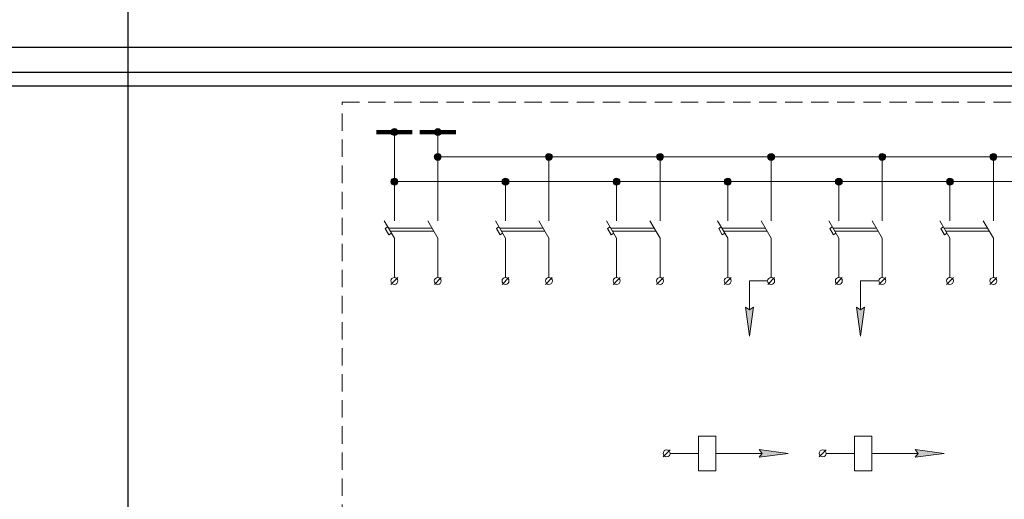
# Model space of a CAD drawing. Header units: millimetres. Extents: x 0 to 1680, y 0 to 297.
# Tile 8 of 11: x 837 to 1064, y 187 to 297. Entities that reach past the tile are written whole.
import ezdxf

# ---------------------------------------------------------------- set-up
doc = ezdxf.new("R2010")
doc.units = ezdxf.units.MM
for name, pattern in [('K5LT32769', [0]), ('K5LT_DASHED', [6, 4, -2]), ('K5LT_REINFORCED', [0]), ('K5LT_THIN', [0]), ('K5LT_THIN_INCLUDED_TO_HATCHING', [0])]:
    doc.linetypes.add(name, pattern=pattern)
doc.layers.add('Блок', color=7, linetype='Continuous')

# ---------------------------------------------------------------- blocks, each defined once
blk = doc.blocks.new('U30')
at = {"linetype": 'K5LT_DASHED', "lineweight": 18}
for p, q in [((911.29, 278), (1169.69, 278)), ((911.29, 103.4), (911.29, 278))]:
    blk.add_line(p, q, dxfattribs=at)
blk = doc.blocks.new('U124')
at = {"linetype": 'K5LT_THIN', "lineweight": 18}
for p, q in [((923.31, 250.69), (923.31, 254.02)), ((933.31, 250.69), (933.31, 254.02)), ((920.99, 250.7), (923.31, 246.69)), ((930.99, 250.7), (933.31, 246.69)), ((921.23, 248.95), (921.81, 249.29)), ((922.07, 247.51), (921.23, 248.95)), ((921.96, 249.02), (931.96, 249.02)), ((922.64, 247.84), (922.07, 247.51)), ((922.35, 248.36), (932.34, 248.36)), ((923.31, 246.69), (923.31, 243.36)), ((933.31, 246.69), (933.31, 243.36))]:
    blk.add_line(p, q, dxfattribs=at)
blk = doc.blocks.new('U125')
at = {"linetype": 'K5LT_THIN', "lineweight": 18}
for p, q in [((948.9, 250.69), (948.9, 254.02)), ((958.9, 250.69), (958.9, 254.02)), ((946.58, 250.7), (948.9, 246.69)), ((956.58, 250.7), (958.9, 246.69)), ((946.82, 248.95), (947.4, 249.29)), ((947.65, 247.51), (946.82, 248.95)), ((947.54, 249.02), (957.54, 249.02)), ((948.23, 247.84), (947.65, 247.51)), ((947.93, 248.36), (957.93, 248.36)), ((948.9, 246.69), (948.9, 243.36)), ((958.9, 246.69), (958.9, 243.36))]:
    blk.add_line(p, q, dxfattribs=at)
blk = doc.blocks.new('U126')
at = {"linetype": 'K5LT_THIN', "lineweight": 18}
for p, q in [((974.48, 250.69), (974.48, 254.02)), ((984.48, 250.69), (984.48, 254.02)), ((972.16, 250.7), (974.48, 246.69)), ((982.16, 250.7), (984.48, 246.69)), ((972.4, 248.95), (972.98, 249.29)), ((973.24, 247.51), (972.4, 248.95)), ((973.13, 249.02), (983.13, 249.02)), ((973.81, 247.84), (973.24, 247.51)), ((973.52, 248.36), (983.51, 248.36)), ((974.48, 246.69), (974.48, 243.36)), ((984.48, 246.69), (984.48, 243.36))]:
    blk.add_line(p, q, dxfattribs=at)
blk = doc.blocks.new('U127')
at = {"linetype": 'K5LT_THIN', "lineweight": 18}
for p, q in [((1000.06, 250.69), (1000.06, 254.02)), ((1010.06, 250.69), (1010.06, 254.02)), ((997.74, 250.7), (1000.06, 246.69)), ((1007.74, 250.7), (1010.06, 246.69)), ((997.99, 248.95), (998.56, 249.29)), ((998.82, 247.51), (997.99, 248.95)), ((998.71, 249.02), (1008.71, 249.02)), ((999.4, 247.84), (998.82, 247.51)), ((999.1, 248.36), (1009.1, 248.36)), ((1000.06, 246.69), (1000.06, 243.36)), ((1010.06, 246.69), (1010.06, 243.36))]:
    blk.add_line(p, q, dxfattribs=at)
blk = doc.blocks.new('U128')
at = {"linetype": 'K5LT_THIN', "lineweight": 18}
for p, q in [((1025.65, 250.69), (1025.65, 254.02)), ((1035.65, 250.69), (1035.65, 254.02)), ((1023.33, 250.7), (1025.65, 246.69)), ((1033.33, 250.7), (1035.65, 246.69)), ((1023.57, 248.95), (1024.15, 249.29)), ((1024.4, 247.51), (1023.57, 248.95)), ((1024.3, 249.02), (1034.3, 249.02)), ((1024.98, 247.84), (1024.4, 247.51)), ((1024.68, 248.36), (1034.68, 248.36)), ((1025.65, 246.69), (1025.65, 243.36)), ((1035.65, 246.69), (1035.65, 243.36))]:
    blk.add_line(p, q, dxfattribs=at)
blk = doc.blocks.new('U129')
at = {"linetype": 'K5LT_THIN', "lineweight": 18}
for p, q in [((1051.23, 250.69), (1051.23, 254.02)), ((1061.23, 250.69), (1061.23, 254.02)), ((1048.91, 250.7), (1051.23, 246.69)), ((1058.91, 250.7), (1061.23, 246.69)), ((1049.16, 248.95), (1049.73, 249.29)), ((1049.99, 247.51), (1049.16, 248.95)), ((1049.88, 249.02), (1059.88, 249.02)), ((1050.57, 247.84), (1049.99, 247.51)), ((1050.27, 248.36), (1060.27, 248.36)), ((1051.23, 246.69), (1051.23, 243.36)), ((1061.23, 246.69), (1061.23, 243.36))]:
    blk.add_line(p, q, dxfattribs=at)
blk = doc.blocks.new('U134')
at = {"linetype": 'K5LT_THIN', "lineweight": 18}
blk.add_line((922.52, 236.07), (924.1, 237.65), dxfattribs=at)
for start, end in [(0, 180), (180, 0)]:
    blk.add_arc((923.31, 236.86), 0.8, start, end, dxfattribs=at)
blk = doc.blocks.new('U135')
at = {"linetype": 'K5LT_THIN', "lineweight": 18}
blk.add_line((932.52, 236.07), (934.1, 237.65), dxfattribs=at)
for start, end in [(0, 180), (180, 0)]:
    blk.add_arc((933.31, 236.86), 0.8, start, end, dxfattribs=at)
blk = doc.blocks.new('U136')
at = {"linetype": 'K5LT_THIN', "lineweight": 18}
blk.add_line((948.11, 236.07), (949.68, 237.65), dxfattribs=at)
for start, end in [(0, 180), (180, 0)]:
    blk.add_arc((948.9, 236.86), 0.8, start, end, dxfattribs=at)
blk = doc.blocks.new('U137')
at = {"linetype": 'K5LT_THIN', "lineweight": 18}
blk.add_line((958.11, 236.07), (959.68, 237.65), dxfattribs=at)
for start, end in [(0, 180), (180, 0)]:
    blk.add_arc((958.9, 236.86), 0.8, start, end, dxfattribs=at)
blk = doc.blocks.new('U138')
at = {"linetype": 'K5LT_THIN', "lineweight": 18}
blk.add_line((973.69, 236.07), (975.27, 237.65), dxfattribs=at)
for start, end in [(0, 180), (180, 0)]:
    blk.add_arc((974.48, 236.86), 0.8, start, end, dxfattribs=at)
blk = doc.blocks.new('U139')
at = {"linetype": 'K5LT_THIN', "lineweight": 18}
blk.add_line((983.69, 236.07), (985.27, 237.65), dxfattribs=at)
for start, end in [(0, 180), (180, 0)]:
    blk.add_arc((984.48, 236.86), 0.8, start, end, dxfattribs=at)
blk = doc.blocks.new('U140')
at = {"linetype": 'K5LT_THIN', "lineweight": 18}
blk.add_line((999.27, 236.07), (1000.85, 237.65), dxfattribs=at)
for start, end in [(0, 180), (180, 0)]:
    blk.add_arc((1000.06, 236.86), 0.8, start, end, dxfattribs=at)
blk = doc.blocks.new('U141')
at = {"linetype": 'K5LT_THIN', "lineweight": 18}
blk.add_line((1009.27, 236.07), (1010.85, 237.65), dxfattribs=at)
for start, end in [(0, 180), (180, 0)]:
    blk.add_arc((1010.06, 236.86), 0.8, start, end, dxfattribs=at)
blk = doc.blocks.new('U142')
at = {"linetype": 'K5LT_THIN', "lineweight": 18}
blk.add_line((1024.86, 236.07), (1026.44, 237.65), dxfattribs=at)
for start, end in [(0, 180), (180, 0)]:
    blk.add_arc((1025.65, 236.86), 0.8, start, end, dxfattribs=at)
blk = doc.blocks.new('U143')
at = {"linetype": 'K5LT_THIN', "lineweight": 18}
blk.add_line((1034.86, 236.07), (1036.44, 237.65), dxfattribs=at)
for start, end in [(0, 180), (180, 0)]:
    blk.add_arc((1035.65, 236.86), 0.8, start, end, dxfattribs=at)
blk = doc.blocks.new('U144')
at = {"linetype": 'K5LT_THIN', "lineweight": 18}
blk.add_line((1050.44, 236.07), (1052.02, 237.65), dxfattribs=at)
for start, end in [(0, 180), (180, 0)]:
    blk.add_arc((1051.23, 236.86), 0.8, start, end, dxfattribs=at)
blk = doc.blocks.new('U145')
at = {"linetype": 'K5LT_THIN', "lineweight": 18}
blk.add_line((1060.44, 236.07), (1062.02, 237.65), dxfattribs=at)
for start, end in [(0, 180), (180, 0)]:
    blk.add_arc((1061.23, 236.86), 0.8, start, end, dxfattribs=at)
blk = doc.blocks.new('U154')
blk.add_hatch(color=256).paths.add_polyline_path([(924.11, 259.72), (923.88, 260.29), (923.31, 260.52), (922.75, 260.29), (922.51, 259.72), (922.75, 259.16), (923.31, 258.92), (923.88, 259.16)])
at = {"linetype": 'K5LT_THIN_INCLUDED_TO_HATCHING', "lineweight": 18}
for start, end in [(0, 180), (180, 0)]:
    blk.add_arc((923.31, 259.72), 0.8, start, end, dxfattribs=at)
blk = doc.blocks.new('U155')
blk.add_hatch(color=256).paths.add_polyline_path([(934.11, 265.42), (933.88, 265.99), (933.31, 266.22), (932.75, 265.99), (932.51, 265.42), (932.75, 264.86), (933.31, 264.62), (933.88, 264.86)])
at = {"linetype": 'K5LT_THIN_INCLUDED_TO_HATCHING', "lineweight": 18}
for start, end in [(0, 180), (180, 0)]:
    blk.add_arc((933.31, 265.42), 0.8, start, end, dxfattribs=at)
blk = doc.blocks.new('U156')
blk.add_hatch(color=256).paths.add_polyline_path([(949.7, 259.72), (949.46, 260.29), (948.9, 260.52), (948.33, 260.29), (948.1, 259.72), (948.33, 259.16), (948.9, 258.92), (949.46, 259.16)])
at = {"linetype": 'K5LT_THIN_INCLUDED_TO_HATCHING', "lineweight": 18}
for start, end in [(0, 180), (180, 0)]:
    blk.add_arc((948.9, 259.72), 0.8, start, end, dxfattribs=at)
blk = doc.blocks.new('U157')
blk.add_hatch(color=256).paths.add_polyline_path([(959.7, 265.42), (959.46, 265.99), (958.9, 266.22), (958.33, 265.99), (958.1, 265.42), (958.33, 264.86), (958.9, 264.62), (959.46, 264.86)])
at = {"linetype": 'K5LT_THIN_INCLUDED_TO_HATCHING', "lineweight": 18}
for start, end in [(0, 180), (180, 0)]:
    blk.add_arc((958.9, 265.42), 0.8, start, end, dxfattribs=at)
blk = doc.blocks.new('U158')
blk.add_hatch(color=256).paths.add_polyline_path([(975.28, 259.72), (975.05, 260.29), (974.48, 260.52), (973.91, 260.29), (973.68, 259.72), (973.91, 259.16), (974.48, 258.92), (975.05, 259.16)])
at = {"linetype": 'K5LT_THIN_INCLUDED_TO_HATCHING', "lineweight": 18}
for start, end in [(0, 180), (180, 0)]:
    blk.add_arc((974.48, 259.72), 0.8, start, end, dxfattribs=at)
blk = doc.blocks.new('U159')
blk.add_hatch(color=256).paths.add_polyline_path([(985.28, 265.42), (985.05, 265.99), (984.48, 266.22), (983.91, 265.99), (983.68, 265.42), (983.91, 264.86), (984.48, 264.62), (985.05, 264.86)])
at = {"linetype": 'K5LT_THIN_INCLUDED_TO_HATCHING', "lineweight": 18}
for start, end in [(0, 180), (180, 0)]:
    blk.add_arc((984.48, 265.42), 0.8, start, end, dxfattribs=at)
blk = doc.blocks.new('U160')
blk.add_hatch(color=256).paths.add_polyline_path([(1000.86, 259.72), (1000.63, 260.29), (1000.06, 260.52), (999.5, 260.29), (999.26, 259.72), (999.5, 259.16), (1000.06, 258.92), (1000.63, 259.16)])
at = {"linetype": 'K5LT_THIN_INCLUDED_TO_HATCHING', "lineweight": 18}
for start, end in [(0, 180), (180, 0)]:
    blk.add_arc((1000.06, 259.72), 0.8, start, end, dxfattribs=at)
blk = doc.blocks.new('U161')
blk.add_hatch(color=256).paths.add_polyline_path([(1010.86, 265.42), (1010.63, 265.99), (1010.06, 266.22), (1009.5, 265.99), (1009.26, 265.42), (1009.5, 264.86), (1010.06, 264.62), (1010.63, 264.86)])
at = {"linetype": 'K5LT_THIN_INCLUDED_TO_HATCHING', "lineweight": 18}
for start, end in [(0, 180), (180, 0)]:
    blk.add_arc((1010.06, 265.42), 0.8, start, end, dxfattribs=at)
blk = doc.blocks.new('U162')
blk.add_hatch(color=256).paths.add_polyline_path([(1026.45, 259.72), (1026.21, 260.29), (1025.65, 260.52), (1025.08, 260.29), (1024.85, 259.72), (1025.08, 259.16), (1025.65, 258.92), (1026.21, 259.16)])
at = {"linetype": 'K5LT_THIN_INCLUDED_TO_HATCHING', "lineweight": 18}
for start, end in [(0, 180), (180, 0)]:
    blk.add_arc((1025.65, 259.72), 0.8, start, end, dxfattribs=at)
blk = doc.blocks.new('U163')
blk.add_hatch(color=256).paths.add_polyline_path([(1036.45, 265.42), (1036.21, 265.99), (1035.65, 266.22), (1035.08, 265.99), (1034.85, 265.42), (1035.08, 264.86), (1035.65, 264.62), (1036.21, 264.86)])
at = {"linetype": 'K5LT_THIN_INCLUDED_TO_HATCHING', "lineweight": 18}
for start, end in [(0, 180), (180, 0)]:
    blk.add_arc((1035.65, 265.42), 0.8, start, end, dxfattribs=at)
blk = doc.blocks.new('U164')
blk.add_hatch(color=256).paths.add_polyline_path([(1052.03, 259.72), (1051.8, 260.29), (1051.23, 260.52), (1050.67, 260.29), (1050.43, 259.72), (1050.67, 259.16), (1051.23, 258.92), (1051.8, 259.16)])
at = {"linetype": 'K5LT_THIN_INCLUDED_TO_HATCHING', "lineweight": 18}
for start, end in [(0, 180), (180, 0)]:
    blk.add_arc((1051.23, 259.72), 0.8, start, end, dxfattribs=at)
blk = doc.blocks.new('U165')
blk.add_hatch(color=256).paths.add_polyline_path([(1062.03, 265.42), (1061.8, 265.99), (1061.23, 266.22), (1060.67, 265.99), (1060.43, 265.42), (1060.67, 264.86), (1061.23, 264.62), (1061.8, 264.86)])
at = {"linetype": 'K5LT_THIN_INCLUDED_TO_HATCHING', "lineweight": 18}
for start, end in [(0, 180), (180, 0)]:
    blk.add_arc((1061.23, 265.42), 0.8, start, end, dxfattribs=at)
blk = doc.blocks.new('U172')
blk.add_hatch(color=256).paths.add_polyline_path([(934.11, 271.12), (933.88, 271.69), (933.31, 271.92), (932.75, 271.69), (932.51, 271.12), (932.75, 270.56), (933.31, 270.32), (933.88, 270.56)])
at = {"linetype": 'K5LT_REINFORCED', "lineweight": 100}
blk.add_line((937.44, 271.12), (929.18, 271.12), dxfattribs=at)
at = {"linetype": 'K5LT_THIN', "lineweight": 18}
for start, end in [(0, 180), (180, 0)]:
    blk.add_arc((933.31, 271.12), 0.8, start, end, dxfattribs=at)
blk = doc.blocks.new('U173')
blk.add_hatch(color=256).paths.add_polyline_path([(924.11, 271.12), (923.88, 271.69), (923.31, 271.92), (922.75, 271.69), (922.51, 271.12), (922.75, 270.56), (923.31, 270.32), (923.88, 270.56)])
at = {"linetype": 'K5LT_REINFORCED', "lineweight": 100}
blk.add_line((927.44, 271.12), (919.18, 271.12), dxfattribs=at)
at = {"linetype": 'K5LT_THIN', "lineweight": 18}
for start, end in [(0, 180), (180, 0)]:
    blk.add_arc((923.31, 271.12), 0.8, start, end, dxfattribs=at)
blk = doc.blocks.new('U174')
at = {"linetype": 'K5LT32769', "lineweight": 18}
for p, q in [((993.31, 193.17), (993.31, 201.17)), ((993.31, 201.17), (997.31, 201.17)), ((997.31, 201.17), (997.31, 193.17)), ((993.31, 197.17), (989.31, 197.17)), ((997.31, 197.17), (1001.31, 197.17)), ((997.31, 193.17), (993.31, 193.17))]:
    blk.add_line(p, q, dxfattribs=at)
blk = doc.blocks.new('U175')
at = {"linetype": 'K5LT_THIN', "lineweight": 18}
blk.add_line((985.22, 196.38), (986.8, 197.96), dxfattribs=at)
for start, end in [(0, 180), (180, 0)]:
    blk.add_arc((986.01, 197.17), 0.8, start, end, dxfattribs=at)
blk = doc.blocks.new('U176')
blk.add_hatch(color=256).paths.add_polyline_path([(1007.31, 196.27), (1014, 197.17), (1007.33, 198.08), (1007.98, 197.17)])
at = {"linetype": 'K5LT_THIN', "lineweight": 18}
for p, q in [((1014, 197.17), (1007.33, 198.08)), ((1007.33, 198.08), (1007.98, 197.17)), ((1007.98, 197.17), (1001.31, 197.17)), ((1007.31, 196.27), (1014, 197.17)), ((1007.98, 197.17), (1007.31, 196.27))]:
    blk.add_line(p, q, dxfattribs=at)
blk = doc.blocks.new('U177')
blk.add_hatch(color=256).paths.add_polyline_path([(1004.16, 230.85), (1005.06, 224.17), (1005.98, 230.84), (1005.06, 230.19)])
at = {"linetype": 'K5LT_THIN', "lineweight": 18}
for p, q in [((1005.06, 230.19), (1005.06, 236.86)), ((1004.16, 230.85), (1005.06, 224.17)), ((1005.06, 230.19), (1004.16, 230.85)), ((1005.06, 224.17), (1005.98, 230.84)), ((1005.98, 230.84), (1005.06, 230.19))]:
    blk.add_line(p, q, dxfattribs=at)
blk = doc.blocks.new('U178')
blk.add_hatch(color=256).paths.add_polyline_path([(1029.75, 230.85), (1030.65, 224.17), (1031.56, 230.84), (1030.65, 230.19)])
at = {"linetype": 'K5LT_THIN', "lineweight": 18}
for p, q in [((1030.65, 230.19), (1030.65, 236.86)), ((1029.75, 230.85), (1030.65, 224.17)), ((1030.65, 230.19), (1029.75, 230.85)), ((1030.65, 224.17), (1031.56, 230.84)), ((1031.56, 230.84), (1030.65, 230.19))]:
    blk.add_line(p, q, dxfattribs=at)
blk = doc.blocks.new('U179')
at = {"linetype": 'K5LT32769', "lineweight": 18}
for p, q in [((1029.23, 193.17), (1029.23, 201.17)), ((1029.23, 201.17), (1033.23, 201.17)), ((1033.23, 201.17), (1033.23, 193.17)), ((1029.23, 197.17), (1025.23, 197.17)), ((1033.23, 197.17), (1037.23, 197.17)), ((1033.23, 193.17), (1029.23, 193.17))]:
    blk.add_line(p, q, dxfattribs=at)
blk = doc.blocks.new('U180')
at = {"linetype": 'K5LT_THIN', "lineweight": 18}
blk.add_line((1021.14, 196.38), (1022.72, 197.96), dxfattribs=at)
for start, end in [(0, 180), (180, 0)]:
    blk.add_arc((1021.93, 197.17), 0.8, start, end, dxfattribs=at)
blk = doc.blocks.new('U181')
blk.add_hatch(color=256).paths.add_polyline_path([(1043.24, 196.27), (1049.92, 197.17), (1043.25, 198.08), (1043.9, 197.17)])
at = {"linetype": 'K5LT_THIN', "lineweight": 18}
for p, q in [((1049.92, 197.17), (1043.25, 198.08)), ((1043.25, 198.08), (1043.9, 197.17)), ((1043.9, 197.17), (1037.23, 197.17)), ((1043.24, 196.27), (1049.92, 197.17)), ((1043.9, 197.17), (1043.24, 196.27))]:
    blk.add_line(p, q, dxfattribs=at)

msp = doc.modelspace()

# ---------------------------------------------------------------- linework, layer by layer
at = {"linetype": 'K5LT_THIN', "lineweight": 18}
for p, q in [((923.31, 254.02), (923.31, 271.12)), ((933.31, 254.02), (933.31, 271.12)), ((933.31, 265.42), (1163.57, 265.42)), ((958.9, 254.02), (958.9, 265.42)), ((984.48, 254.02), (984.48, 265.42)), ((1010.06, 254.02), (1010.06, 265.42)), ((1035.65, 254.02), (1035.65, 265.42)), ((1061.23, 254.02), (1061.23, 265.42)), ((923.31, 259.72), (1153.57, 259.72)), ((948.9, 254.02), (948.9, 259.72)), ((974.48, 254.02), (974.48, 259.72)), ((1000.06, 254.02), (1000.06, 259.72)), ((1025.65, 254.02), (1025.65, 259.72)), ((1051.23, 254.02), (1051.23, 259.72)), ((923.31, 237.66), (923.31, 243.36)), ((933.31, 237.66), (933.31, 243.36)), ((948.9, 237.66), (948.9, 243.36)), ((958.9, 237.66), (958.9, 243.36)), ((974.48, 237.66), (974.48, 243.36)), ((984.48, 237.66), (984.48, 243.36)), ((1000.06, 237.66), (1000.06, 243.36)), ((1010.06, 237.66), (1010.06, 243.36)), ((1025.65, 237.66), (1025.65, 243.36)), ((1035.65, 237.66), (1035.65, 243.36)), ((1051.23, 237.66), (1051.23, 243.36)), ((1061.23, 237.66), (1061.23, 243.36)), ((1005.06, 236.86), (1009.26, 236.86)), ((1030.65, 236.86), (1034.85, 236.86)), ((986.81, 197.17), (989.31, 197.17)), ((1022.73, 197.17), (1025.23, 197.17))]:
    msp.add_line(p, q, dxfattribs=at)
at = {"layer": 'Блок'}
for p, direction in [((862, 291.33), (0, 1)), ((830, 290.67), (1, 0)), ((830, 290.67), (1, 0)), ((-269.18, 284.95), (1, 0)), ((-269.18, 284.95), (1, 0)), ((3576.17, 281.74), (1, 0))]:
    msp.add_xline(p, direction, dxfattribs=at)

# ---------------------------------------------------------------- block references
for name in ['U30', 'U173', 'U172', 'U155', 'U157', 'U159', 'U161', 'U163', 'U165', 'U154', 'U156', 'U158', 'U160', 'U162', 'U164', 'U124', 'U125', 'U126', 'U127', 'U128', 'U129', 'U134', 'U135', 'U136', 'U137', 'U138', 'U139', 'U140', 'U177', 'U141', 'U142', 'U178', 'U143', 'U144', 'U145', 'U174', 'U179', 'U175', 'U176', 'U180', 'U181']:
    msp.add_blockref(name, (0, 0))

doc.saveas('drawing.dxf')
